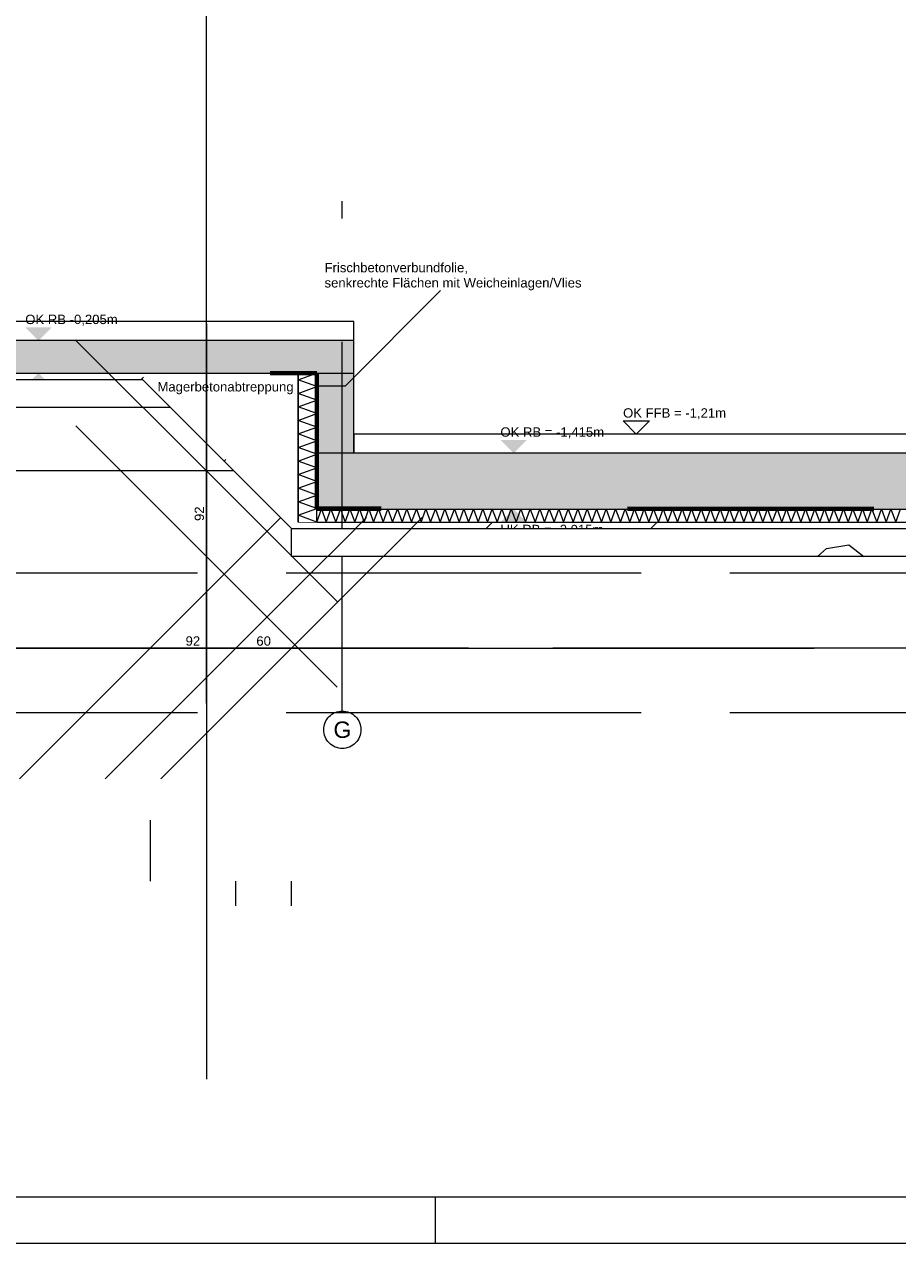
# Model space of a CAD drawing. Header units: metres. Extents: x -3716 to 31, y -1854 to 706.
# Tile 154 of 207: x -974 to -857, y -345 to -182. Entities that reach past the tile are written whole.
import ezdxf

# ---------------------------------------------------------------- set-up
doc = ezdxf.new("R2010")
doc.units = ezdxf.units.M
doc.header["$LTSCALE"] = 1.25
doc.header["$PDMODE"] = 1
doc.header["$PDSIZE"] = -2
for name, pattern in [('ISO-02 Strichlinie', [3.81, 3.048, -0.762]), ('Linienart-34', [4.233, 2.116, -2.117]), ('Linienart-53', [5.291531, 3.175, -1.058062, 0.352704, -0.705764])]:
    doc.linetypes.add(name, pattern=pattern)
doc.layers.get('0').update_dxf_attribs({"lineweight": 25})
for name, color, linetype, lineweight, true_color in [('00 -Bauelemente -Dämmung innen', 7, 'Continuous', 9, 0xff7fe6), ('30 -35 Decken- 0 Decken', 7, 'Continuous', 35, 0x00ee00), ('70 -72 Beschriftung- 1 Beschriftung allgemein', 7, 'Continuous', 9, 0xff6633), ('70 -76 Bemaßung- 2 Allgemein', 7, 'Continuous', 5, 0x6666cc)]:
    doc.layers.add(name, color=color, linetype=linetype, lineweight=lineweight, true_color=true_color)
for name, color, linetype, lineweight in [('70 -71 Achsen- 1 Gebäudeachsen', 7, 'Linienart-53', 18), ('70 -74 Zeichnungsblatt- 4 Plankopf Linie', 7, 'Continuous', 13), ('Keine', 7, 'Continuous', 9)]:
    doc.layers.add(name, color=color, linetype=linetype, lineweight=lineweight)
doc.styles.add('Arial', font='arial.ttf')
doc.dimstyles.new('SIA_DIN1356', dxfattribs={"dimtxt": 1.258608, "dimasz": 2.80603, "dimexe": 2.5, "dimexo": 3.75, "dimgap": 0.625, "dimtad": 1, "dimdec": 3, "dimtxsty": 'Arial', "dimblk": 'VW_SLASH-1', "dimblk1": 'VW_SLASH-1', "dimblk2": 'VW_SLASH-1', "dimcen": 0, "dimdle": 2.5, "dimadec": 3, "dimazin": 0, "dimtfac": 1, "dimtdec": 3, "dimtix": 1, "dimtmove": 0, "dimatfit": 0, "dimldrblk": 'VW_FILLEDARROW-1', "dimfxl": 1, "dimfrac": 2, "dimtolj": 1, "dimarcsym": 0})
pattern_1 = [(19.983, (0, 0), (3.0513, -2.96883), [0.19305, -3.66798]), (-13.8697, (0.1815, 0.066), (3.0513, -2.96883), [0.34402, -6.53646]), (-44.215, (0.5155, -0.0165), (-0.57727, -4.28831), [0.21286, -4.0444]), (-97.667, (0.668, -0.165), (-3.62857, -1.31948), [0.21635, -4.11064]), (-160.017, (0.639, -0.3794), (-6.67987, 1.64935), [0.19305, -3.66798]), (166.1303, (0.4577, -0.4453), (-9.73117, 4.61818), [0.34402, -6.53646]), (135.785, (0.1237, -0.363), (0.57727, 4.28831), [0.21286, -4.0444]), (82.333, (-0.029, -0.2145), (3.62857, 1.31948), [0.21635, -4.11064]), (-110.556, (-1.1957, 1.773), (4.232, -2.40967), [0.17615, -4.14553]), (-67.195, (-1.2576, 1.608), (4.23201, -2.40967), [0.28547, -6.7182]), (-29.657, (-1.147, 1.345), (5.74945, 1.63685), [0.1985, -4.67145]), (15.8914, (-0.9746, 1.2468), (1.51744, 4.04652), [0.24366, -5.73426]), (69.444, (-0.74, 1.3135), (-4.232, 2.40967), [0.17615, -4.14553]), (112.805, (-0.6783, 1.4784), (-1.51744, -4.04652), [0.28547, -6.7182]), (150.343, (-0.789, 1.7415), (-1.51744, -4.04652), [0.1985, -4.67145]), (-164.1086, (-0.9614, 1.8398), (-4.232, 2.40967), [0.24366, -5.73426]), (-136.779, (0.742, -1.897), (2.8039, -7.00974), [0.1879, -9.2051]), (-68.199, (0.605, -2.025), (9.6487, -0.5773), [0.151, -7.3987]), (-3.424, (0.6614, -2.166), (6.8448, 6.4325), [0.1933, -9.4726]), (43.221, (0.8544, -2.177), (-2.8039, 7.00974), [0.1879, -9.2051]), (111.801, (0.991, -2.0485), (-9.6487, 0.5773), [0.151, -7.3987]), (176.576, (0.935, -1.908), (-6.8448, -6.4325), [0.1933, -9.4726]), (142.046, (-1.1546, -1.1546), (-0.65974, -4.0409), [0.26147, -4.9679]), (80.727, (-1.3606, -0.994), (-4.78312, -0.82468), [0.20472, -3.8897]), (41.795, (-1.3278, -0.7917), (-4.78312, -0.82468), [0.36503, -6.93556]), (9.7824, (-1.0555, -0.5485), (-4.12338, 3.21623), [0.24268, -4.611]), (-37.954, (-0.8165, -0.5072), (0.65974, 4.0409), [0.26147, -4.9679]), (-99.2726, (-0.6102, -0.668), (5.44286, 4.8656), [0.40944, -3.68497]), (-170.2176, (-0.6763, -1.072), (4.12338, -3.21623), [0.48537, -4.36832])]

# ---------------------------------------------------------------- blocks, each defined once
blk = doc.blocks.new('Plankopf')
at = {"layer": '70 -74 Zeichnungsblatt- 4 Plankopf Linie', "color": 7, "linetype": 'ISO-02 Strichlinie', "lineweight": 5, "transparency": 33554687}
blk.add_line((0.3075, -0.4205), (0.3075, -0.4155), dxfattribs=at)
at = {"layer": '70 -74 Zeichnungsblatt- 4 Plankopf Linie', "transparency": 33554687, "flags": 128}
for points in [[(-1.0675, 0.4205), (1.0675, 0.4205), (1.0675, -0.4205), (-1.0675, -0.4205)], [(-1.0475, -0.4155), (-1.0475, 0.4155), (1.0625, 0.4155), (1.0625, -0.4155)]]:
    blk.add_lwpolyline(points, close=True, dxfattribs=at)
at = {"layer": '70 -74 Zeichnungsblatt- 4 Plankopf Linie', "color": 0, "flags": 1}
for tag in ['Approval', 'Approval', 'Approval', 'Approval', 'Approval', 'AR_Genehmigt_-_Datum', 'Auto_Generate_Page_Number', 'Auto_Total_Num_Sheets', 'Auftraggeber', 'Auftraggeber_Zusatz_-1-', 'Auftraggeber_Zusatz_-2-', 'Architekt', 'Architekt_Zusatz_-1-', 'Architekt_Zusatz_-2-', 'Approval', 'Current_Plot_Date', 'Scale', 'Sheet_Number', 'Sheet_Title', 'Teil', 'Gewerk', 'Total_Num_Sheets', 'Tragwerksplanung', 'Tragwerksplanung_Zusatz_-1-', 'Tragwerksplanung_Zusatz_-2-', 'Geschäftszeichen', 'Zone', 'Zone', 'Zone', 'Zone', 'Zone', 'Status', 'TGA', 'TGA_Zusatz_-1-', 'TGA_Zusatz_-2-', 'Zone', 'Number', 'Publish_Date', 'Number', 'Publish_Date', 'Number', 'Publish_Date', 'Number', 'Publish_Date', 'Number', 'Publish_Date', 'Planungsgrundlagen', 'Plot_Date_Format', 'BH_Genehmigt_-_Datum', 'Papiermaße', 'Ebene', 'Page_Number', 'Plannummer_Fachplaner', 'File_Name', 'File_Name_Include_Path', 'Projektname_Zusatz', 'Project_Address', 'Landschaftsarchitekt', 'Landschaftsarchitekten_Zusatz-1-', 'Landschaftsarchitekten_Zusatz_-2-', 'Höhe_üNHN', 'Leistungsphase', 'Number', 'Publish_Date', 'Recipients', 'Recipients', 'Recipients', 'Recipients', 'Recipients', 'Project_Date', 'Project_ID', 'Project_Name', 'Recipients', 'Date', 'Note', 'Date', 'Note', 'Date', 'Note', 'Date', 'Note', 'Date', 'Note', 'Format', 'Date', 'Date', 'Note']:
    blk.add_attdef(tag, (-1.0675, -0.4205), '', height=0.00018, dxfattribs=at)
blk = doc.blocks.new('Gruppe-834')
at = {"color": 255, "linetype": 'Continuous', "lineweight": 5}
blk.add_wipeout([(-50.196, 34.416), (-29.021, 34.416), (-29.021, 34.556), (-50.196, 34.556)], dxfattribs=at).dxf.layer = '00 -Bauelemente -Dämmung innen'
blk = doc.blocks.new('Gruppe-835')
at = {"layer": '00 -Bauelemente -Dämmung innen', "color": 7, "transparency": 33554687, "flags": 128}
blk.add_lwpolyline([(-50.196, 34.416), (-50.145, 34.556), (-50.094, 34.416), (-50.043, 34.556), (-49.992, 34.416), (-49.941, 34.556), (-49.89, 34.416), (-49.839, 34.556), (-49.788, 34.416), (-49.737, 34.556), (-49.686, 34.416), (-49.635, 34.556), (-49.585, 34.416), (-49.534, 34.556), (-49.483, 34.416), (-49.432, 34.556), (-49.381, 34.416), (-49.33, 34.556), (-49.279, 34.416), (-49.228, 34.556), (-49.177, 34.416), (-49.126, 34.556), (-49.075, 34.416), (-49.024, 34.556), (-48.973, 34.416), (-48.922, 34.556), (-48.871, 34.416), (-48.82, 34.556), (-48.769, 34.416), (-48.718, 34.556), (-48.667, 34.416), (-48.616, 34.556), (-48.565, 34.416), (-48.514, 34.556), (-48.464, 34.416), (-48.413, 34.556), (-48.362, 34.416), (-48.311, 34.556), (-48.26, 34.416), (-48.209, 34.556), (-48.158, 34.416), (-48.107, 34.556), (-48.056, 34.416), (-48.005, 34.556), (-47.954, 34.416), (-47.903, 34.556), (-47.852, 34.416), (-47.801, 34.556), (-47.75, 34.416), (-47.699, 34.556), (-47.648, 34.416), (-47.597, 34.556), (-47.546, 34.416), (-47.495, 34.556), (-47.444, 34.416), (-47.393, 34.556), (-47.342, 34.416), (-47.292, 34.556), (-47.241, 34.416), (-47.19, 34.556), (-47.139, 34.416), (-47.088, 34.556), (-47.037, 34.416), (-46.986, 34.556), (-46.935, 34.416), (-46.884, 34.556), (-46.833, 34.416), (-46.782, 34.556), (-46.731, 34.416), (-46.68, 34.556), (-46.629, 34.416), (-46.578, 34.556), (-46.527, 34.416), (-46.476, 34.556), (-46.425, 34.416), (-46.374, 34.556), (-46.323, 34.416), (-46.272, 34.556), (-46.221, 34.416), (-46.17, 34.556), (-46.12, 34.416), (-46.069, 34.556), (-46.018, 34.416), (-45.967, 34.556), (-45.916, 34.416), (-45.865, 34.556), (-45.814, 34.416), (-45.763, 34.556), (-45.712, 34.416), (-45.661, 34.556), (-45.61, 34.416), (-45.559, 34.556), (-45.508, 34.416), (-45.457, 34.556), (-45.406, 34.416), (-45.355, 34.556), (-45.304, 34.416), (-45.253, 34.556), (-45.202, 34.416), (-45.151, 34.556), (-45.1, 34.416), (-45.049, 34.556), (-44.999, 34.416), (-44.948, 34.556), (-44.897, 34.416), (-44.846, 34.556), (-44.795, 34.416), (-44.744, 34.556), (-44.693, 34.416), (-44.642, 34.556), (-44.591, 34.416), (-44.54, 34.556), (-44.489, 34.416), (-44.438, 34.556), (-44.387, 34.416), (-44.336, 34.556), (-44.285, 34.416), (-44.234, 34.556), (-44.183, 34.416), (-44.132, 34.556), (-44.081, 34.416), (-44.03, 34.556), (-43.979, 34.416), (-43.928, 34.556)], dxfattribs=at)
blk = doc.blocks.new('Gruppe-836')
at = {"layer": '00 -Bauelemente -Dämmung innen', "color": 7, "linetype": 'Continuous', "lineweight": 9, "transparency": 33554687}
blk.add_line((-29.021, 34.556), (-50.196, 34.556), dxfattribs=at)
blk = doc.blocks.new('Gruppe-837')
at = {"layer": '00 -Bauelemente -Dämmung innen', "color": 7, "linetype": 'Continuous', "lineweight": 9, "transparency": 33554687}
blk.add_line((-50.196, 34.416), (-29.021, 34.416), dxfattribs=at)
blk = doc.blocks.new('Gruppe-838')
at = {"layer": '00 -Bauelemente -Dämmung innen', "color": 7, "transparency": 33554687}
for name in ['Gruppe-836', 'Gruppe-837']:
    blk.add_blockref(name, (0, 0), dxfattribs=at)
blk = doc.blocks.new('Gruppe-839')
at = {"layer": '00 -Bauelemente -Dämmung innen', "color": 7}
blk.add_blockref('Gruppe-834', (0, 0), dxfattribs=at)
at = {"layer": '00 -Bauelemente -Dämmung innen', "color": 7, "transparency": 33554687}
for name in ['Gruppe-835', 'Gruppe-838']:
    blk.add_blockref(name, (0, 0), dxfattribs=at)
blk = doc.blocks.new('Gruppe-840')
at = {"layer": '00 -Bauelemente -Dämmung innen', "color": 7, "transparency": 33554687}
blk.add_blockref('Gruppe-839', (0, 0), dxfattribs=at)
at = {"layer": '00 -Bauelemente -Dämmung innen', "color": 0, "flags": 1}
for tag in ['IFC_UUID', 'instanceID', 'prm0_name', 'prm0_type', 'prm0_value', 'prm1_name', 'prm1_type', 'prm1_value', 'prm2_name', 'prm2_type', 'prm2_value', 'prm3_name', 'prm3_type', 'prm3_value', 'prm4_name', 'prm4_type', 'prm4_value', 'prm5_name', 'prm5_type', 'prm5_value', 'prm6_name', 'prm6_type', 'prm6_value']:
    blk.add_attdef(tag, (-50.196, 34.416), '', height=0.00018, dxfattribs=at)
blk = doc.blocks.new('Gruppe-841')
at = {"color": 255, "linetype": 'Continuous', "lineweight": 5}
blk.add_wipeout([(-50.196, 34.416), (-50.196, 36.016), (-50.396, 36.016), (-50.396, 34.416)], dxfattribs=at).dxf.layer = '00 -Bauelemente -Dämmung innen'
blk = doc.blocks.new('Gruppe-842')
at = {"layer": '00 -Bauelemente -Dämmung innen', "color": 7, "transparency": 33554687, "flags": 128}
blk.add_lwpolyline([(-50.196, 34.416), (-50.396, 34.489), (-50.196, 34.562), (-50.396, 34.635), (-50.196, 34.707), (-50.396, 34.78), (-50.196, 34.853), (-50.396, 34.926), (-50.196, 34.999), (-50.396, 35.071), (-50.196, 35.144), (-50.396, 35.217), (-50.196, 35.29), (-50.396, 35.363), (-50.196, 35.435), (-50.396, 35.508), (-50.196, 35.581), (-50.396, 35.654), (-50.196, 35.726), (-50.396, 35.799), (-50.196, 35.872), (-50.396, 35.945), (-50.2, 36.016)], dxfattribs=at)
blk = doc.blocks.new('Gruppe-843')
at = {"layer": '00 -Bauelemente -Dämmung innen', "color": 7, "linetype": 'Continuous', "lineweight": 9, "transparency": 33554687}
blk.add_line((-50.396, 36.016), (-50.396, 34.416), dxfattribs=at)
blk = doc.blocks.new('Gruppe-844')
at = {"layer": '00 -Bauelemente -Dämmung innen', "color": 7, "linetype": 'Continuous', "lineweight": 9, "transparency": 33554687}
blk.add_line((-50.196, 34.416), (-50.196, 36.016), dxfattribs=at)
blk = doc.blocks.new('Gruppe-845')
at = {"layer": '00 -Bauelemente -Dämmung innen', "color": 7, "transparency": 33554687}
for name in ['Gruppe-843', 'Gruppe-844']:
    blk.add_blockref(name, (0, 0), dxfattribs=at)
blk = doc.blocks.new('Gruppe-846')
at = {"layer": '00 -Bauelemente -Dämmung innen', "color": 7}
blk.add_blockref('Gruppe-841', (0, 0), dxfattribs=at)
at = {"layer": '00 -Bauelemente -Dämmung innen', "color": 7, "transparency": 33554687}
for name in ['Gruppe-842', 'Gruppe-845']:
    blk.add_blockref(name, (0, 0), dxfattribs=at)
blk = doc.blocks.new('Gruppe-847')
at = {"layer": '00 -Bauelemente -Dämmung innen', "color": 7, "transparency": 33554687}
blk.add_blockref('Gruppe-846', (0, 0), dxfattribs=at)
at = {"layer": '00 -Bauelemente -Dämmung innen', "color": 0, "flags": 1}
for tag in ['IFC_UUID', 'instanceID', 'prm0_name', 'prm0_type', 'prm0_value', 'prm1_name', 'prm1_type', 'prm1_value', 'prm2_name', 'prm2_type', 'prm2_value', 'prm3_name', 'prm3_type', 'prm3_value', 'prm4_name', 'prm4_type', 'prm4_value', 'prm5_name', 'prm5_type', 'prm5_value', 'prm6_name', 'prm6_type', 'prm6_value']:
    blk.add_attdef(tag, (-50.396, 34.416), '', height=0.00018, dxfattribs=at)
blk = doc.blocks.new('Gruppe-1101')
at = {"color": 255, "transparency": 33554687}
blk.add_wipeout([(-49.921, 31.985), (-49.941, 31.986), (-49.96, 31.989), (-49.979, 31.994), (-49.998, 32), (-50.015, 32.009), (-50.032, 32.019), (-50.048, 32.031), (-50.062, 32.044), (-50.076, 32.058), (-50.087, 32.074), (-50.097, 32.091), (-50.106, 32.109), (-50.112, 32.127), (-50.117, 32.146), (-50.12, 32.166), (-50.121, 32.185), (-50.12, 32.205), (-50.117, 32.224), (-50.112, 32.243), (-50.106, 32.262), (-50.097, 32.28), (-50.087, 32.296), (-50.076, 32.312), (-50.062, 32.327), (-50.048, 32.34), (-50.032, 32.352), (-50.015, 32.362), (-49.998, 32.37), (-49.979, 32.377), (-49.96, 32.381), (-49.941, 32.384), (-49.921, 32.385), (-49.901, 32.384), (-49.882, 32.381), (-49.863, 32.377), (-49.844, 32.37), (-49.827, 32.362), (-49.81, 32.352), (-49.794, 32.34), (-49.78, 32.327), (-49.766, 32.312), (-49.755, 32.296), (-49.745, 32.28), (-49.736, 32.262), (-49.73, 32.243), (-49.725, 32.224), (-49.722, 32.205), (-49.721, 32.185), (-49.722, 32.166), (-49.725, 32.146), (-49.73, 32.127), (-49.736, 32.109), (-49.745, 32.091), (-49.755, 32.074), (-49.766, 32.058), (-49.78, 32.044), (-49.794, 32.031), (-49.81, 32.019), (-49.827, 32.009), (-49.844, 32), (-49.863, 31.994), (-49.882, 31.989), (-49.901, 31.986)], dxfattribs=at).dxf.layer = 'Keine'
at = {"layer": '70 -71 Achsen- 1 Gebäudeachsen', "transparency": 33554687}
blk.add_line((-49.921, 32.385), (-49.921, 37.864), dxfattribs=at)
at = {"layer": 'Keine', "transparency": 33554687, "flags": 128}
blk.add_lwpolyline([(-49.921, 31.985), (-49.941, 31.986), (-49.96, 31.989), (-49.979, 31.994), (-49.998, 32), (-50.015, 32.009), (-50.032, 32.019), (-50.048, 32.031), (-50.062, 32.044), (-50.076, 32.058), (-50.087, 32.074), (-50.097, 32.091), (-50.106, 32.109), (-50.112, 32.127), (-50.117, 32.146), (-50.12, 32.166), (-50.121, 32.185), (-50.12, 32.205), (-50.117, 32.224), (-50.112, 32.243), (-50.106, 32.262), (-50.097, 32.28), (-50.087, 32.296), (-50.076, 32.312), (-50.062, 32.327), (-50.048, 32.34), (-50.032, 32.352), (-50.015, 32.362), (-49.998, 32.37), (-49.979, 32.377), (-49.96, 32.381), (-49.941, 32.384), (-49.921, 32.385), (-49.901, 32.384), (-49.882, 32.381), (-49.863, 32.377), (-49.844, 32.37), (-49.827, 32.362), (-49.81, 32.352), (-49.794, 32.34), (-49.78, 32.327), (-49.766, 32.312), (-49.755, 32.296), (-49.745, 32.28), (-49.736, 32.262), (-49.73, 32.243), (-49.725, 32.224), (-49.722, 32.205), (-49.721, 32.185), (-49.722, 32.166), (-49.725, 32.146), (-49.73, 32.127), (-49.736, 32.109), (-49.745, 32.091), (-49.755, 32.074), (-49.766, 32.058), (-49.78, 32.044), (-49.794, 32.031), (-49.81, 32.019), (-49.827, 32.009), (-49.844, 32), (-49.863, 31.994), (-49.882, 31.989), (-49.901, 31.986)], close=True, dxfattribs=at)
at = {"layer": 'Keine', "transparency": 33554687, "insert": (-49.921, 32.185), "char_height": 0.176, "attachment_point": 5, "line_spacing_factor": 0.970891, "style": 'Arial'}
blk.add_mtext('G', dxfattribs=at)
blk = doc.blocks.new('Gruppe-1105')
at = {"color": 255, "linetype": 'Continuous', "lineweight": 9}
for points in [[(-49.79599996, 36.57119107), (-99.54599996, 36.57119107), (-99.54599996, 36.36619107), (-49.79599996, 36.36619107)], [(-27.01499491, 35.70619107), (-26.02099996, 35.70619107), (-26.02099996, 35.77619107), (-26.51099996, 35.77619107), (-26.51099996, 35.87619107), (-28.82099996, 35.87619107), (-28.82099996, 34.41619107), (-50.39599996, 34.41619107), (-50.39599996, 36.01619107), (-55.97099996, 36.01619107), (-55.97099996, 35.94619107), (-52.06599996, 35.94619107), (-50.46599996, 34.34619107), (-28.75099996, 34.34619107), (-27.39099996, 35.70619107)]]:
    blk.add_wipeout(points, dxfattribs=at).dxf.layer = '30 -35 Decken- 0 Decken'
at = {"layer": '30 -35 Decken- 0 Decken', "linetype": 'Continuous', "lineweight": 9}
h = blk.add_hatch(dxfattribs=at)
h.set_pattern_fill('5_Beton unbewehrt', style=0, pattern_type=2)
h.set_pattern_definition([(-135, (0, 0), (0.883883, -0.883883), [2.12132, -1.414214])])
h.paths.add_polyline_path([(-27.01499491, 35.70619107), (-26.02099996, 35.70619107), (-26.02099996, 35.77619107), (-26.51099996, 35.77619107), (-26.51099996, 35.87619107), (-28.82099996, 35.87619107), (-28.82099996, 34.41619107), (-50.39599996, 34.41619107), (-50.39599996, 36.01619107), (-55.97099996, 36.01619107), (-55.97099996, 35.94619107), (-52.06599996, 35.94619107), (-50.46599996, 34.34619107), (-28.75099996, 34.34619107), (-27.39099996, 35.70619107)])
at = {"layer": '30 -35 Decken- 0 Decken', "color": 7, "linetype": 'Continuous', "lineweight": 9, "flags": 128}
for points in [[(-49.79599996, 36.57119107), (-99.54599996, 36.57119107), (-99.54599996, 36.36619107), (-49.79599996, 36.36619107)], [(-27.01499491, 35.70619107), (-26.02099996, 35.70619107), (-26.02099996, 35.77619107), (-26.51099996, 35.77619107), (-26.51099996, 35.87619107), (-28.82099996, 35.87619107), (-28.82099996, 34.41619107), (-50.39599996, 34.41619107), (-50.39599996, 36.01619107), (-55.97099996, 36.01619107), (-55.97099996, 35.94619107), (-52.06599996, 35.94619107), (-50.46599996, 34.34619107), (-28.75099996, 34.34619107), (-27.39099996, 35.70619107)]]:
    blk.add_lwpolyline(points, close=True, dxfattribs=at)
at = {"layer": '30 -35 Decken- 0 Decken', "color": 7, "linetype": 'Continuous', "lineweight": 9}
for points in [[(-53.18349996, 36.36619107), (-53.3257643, 36.50845541), (-53.04123563, 36.50845541)], [(-53.18349996, 36.01619107), (-53.3257643, 35.87392674), (-53.04123563, 35.87392674)]]:
    blk.add_solid(points, dxfattribs=at)
at = {"layer": '30 -35 Decken- 0 Decken', "color": 7, "char_height": 0.1006886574, "attachment_point": 1, "line_spacing_factor": 0.970891, "style": 'Arial'}
for s, insert in [('OK RB -0,205m', (-53.3257643, 36.64371629)), ('UK RB -0,555m', (-53.3257643, 35.84690984))]:
    blk.add_mtext(s, dxfattribs=dict(at, insert=insert))
at = {"layer": '00 -Bauelemente -Dämmung innen', "color": 7}
blk.add_blockref('Gruppe-840', (0, 0), dxfattribs=at)
at = {"color": 255, "linetype": 'Continuous', "lineweight": 9}
blk.add_wipeout([(-29.42099996, 35.36119107), (-49.79599996, 35.36119107), (-49.79599996, 35.15619107), (-29.42099996, 35.15619107)], dxfattribs=at).dxf.layer = '30 -35 Decken- 0 Decken'
at = {"layer": '30 -35 Decken- 0 Decken', "color": 7, "linetype": 'Continuous', "lineweight": 9, "flags": 128}
blk.add_lwpolyline([(-29.42099996, 35.36119107), (-49.79599996, 35.36119107), (-49.79599996, 35.15619107), (-29.42099996, 35.15619107)], close=True, dxfattribs=at)
at = {"layer": '30 -35 Decken- 0 Decken', "color": 7, "linetype": 'Continuous', "lineweight": 9}
for points in [[(-48.08127178, 35.15619107), (-48.22353611, 35.29845541), (-47.93900744, 35.29845541)], [(-48.08127178, 34.55619107), (-48.22353611, 34.41392674), (-47.93900744, 34.41392674)]]:
    blk.add_solid(points, dxfattribs=at)
at = {"layer": '00 -Bauelemente -Dämmung innen', "color": 7}
blk.add_blockref('Gruppe-847', (0, 0), dxfattribs=at)
at = {"layer": '30 -35 Decken- 0 Decken', "color": 7, "char_height": 0.1006886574, "attachment_point": 1, "line_spacing_factor": 0.970891, "style": 'Arial'}
for s, insert in [('OK RB = -1,415m', (-48.22353611, 35.43371629)), ('UK RB = -2,015m', (-48.22353611, 34.38690984))]:
    blk.add_mtext(s, dxfattribs=dict(at, insert=insert))
at = {"color": 255, "linetype": 'Continuous', "lineweight": 9}
blk.add_wipeout([(-46.76409369, 35.36119107), (-46.90635802, 35.50345541), (-46.62182935, 35.50345541)], dxfattribs=at).dxf.layer = '30 -35 Decken- 0 Decken'
at = {"layer": '30 -35 Decken- 0 Decken', "color": 7, "linetype": 'Continuous', "lineweight": 9, "flags": 128}
blk.add_lwpolyline([(-46.76409369, 35.36119107), (-46.90635802, 35.50345541), (-46.62182935, 35.50345541)], close=True, dxfattribs=at)
at = {"layer": '30 -35 Decken- 0 Decken', "color": 7, "insert": (-46.90635802, 35.63871629), "char_height": 0.1006886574, "attachment_point": 1, "line_spacing_factor": 0.970891, "style": 'Arial'}
blk.add_mtext('OK FFB = -1,21m', dxfattribs=at)
at = {"color": 255, "linetype": 'Continuous', "lineweight": 9}
blk.add_wipeout([(-167.72099996, 35.36619107), (-167.72099996, 36.01619107), (-165.69599318, 36.01619107), (-165.69599318, 35.91619107), (-164.29599996, 35.91619107), (-164.29599996, 35.07119107), (-164.62599996, 35.07119107), (-164.62599996, 34.07119107), (-161.56599996, 34.07119107), (-161.56599996, 35.07119107), (-161.89599996, 35.07119107), (-161.89599996, 36.11619107), (-160.82099996, 36.11619107), (-160.82099996, 35.36619107), (-159.62099996, 35.36619107), (-159.62099996, 36.11619107), (-153.72099996, 36.11619107), (-153.72099996, 35.36619107), (-151.52099996, 35.36619107), (-151.52099996, 36.11619107), (-146.12099996, 36.11619107), (-146.12099996, 35.36619107), (-143.92099996, 35.36619107), (-143.92099996, 36.11619107), (-138.52099996, 36.11619107), (-138.52099996, 35.36619107), (-136.32099996, 35.36619107), (-136.32099996, 36.11619107), (-130.92099996, 36.11619107), (-130.92099996, 35.36619107), (-128.72099996, 35.36619107), (-128.72099996, 36.11619107), (-123.32099996, 36.11619107), (-123.32099996, 35.36619107), (-121.12099996, 35.36619107), (-121.12099996, 36.11619107), (-115.72099996, 36.11619107), (-115.72099996, 35.36619107), (-113.52099996, 35.36619107), (-113.52099996, 36.11619107), (-108.12099996, 36.11619107), (-108.12099996, 35.36619107), (-105.92099996, 35.36619107), (-105.92099996, 36.11619107), (-101.74599996, 36.11619107), (-101.74599996, 35.07119107), (-102.09599996, 35.07119107), (-102.09599996, 34.07119107), (-98.82099996, 34.07119107), (-98.82099996, 36.11619107), (-94.92099996, 36.11619107), (-94.92099996, 35.36619107), (-93.72099996, 35.36619107), (-93.72099996, 36.11619107), (-92.67099996, 36.11619107), (-92.67099996, 35.36619107), (-89.67099996, 35.36619107), (-89.67099996, 36.11619107), (-84.42099996, 36.11619107), (-84.42099996, 35.36619107), (-80.75599996, 35.36619107), (-80.75599996, 36.11619107), (-76.34599996, 36.11619107), (-76.34599996, 36.01619107), (-75.42099996, 36.01619107), (-75.42099996, 35.36619107), (-73.92099996, 35.36619107), (-73.92099996, 36.01619107), (-68.62099996, 36.01619107), (-68.62099996, 35.36619107), (-64.22099996, 35.36619107), (-64.22099996, 36.01619107), (-60.37099996, 36.01619107), (-60.37099996, 35.36619107), (-55.97099996, 35.36619107), (-55.97099996, 36.01619107), (-50.19599996, 36.01619107), (-50.19599996, 34.55619107), (-29.02099996, 34.55619107), (-29.02099996, 36.01619107), (-26.37099996, 36.01619107), (-26.37099996, 35.91619107), (-25.92099996, 35.91619107), (-25.92099996, 35.36619107), (-24.42099996, 35.36619107), (-24.42099996, 36.11619107), (-24.97099996, 36.11619107), (-24.97099996, 36.36619107), (-29.42099996, 36.36619107), (-29.42099996, 35.15619107), (-49.79599996, 35.15619107), (-49.79599996, 36.36619107), (-99.54599996, 36.36619107), (-99.54599996, 35.07119107), (-101.34599996, 35.07119107), (-101.34599996, 36.36619107), (-162.29599996, 36.36619107), (-162.29599996, 35.07119107), (-163.89599996, 35.07119107), (-163.89599996, 36.36619107), (-168.02099996, 36.36619107), (-168.02099996, 35.36619107)], dxfattribs=at).dxf.layer = '30 -35 Decken- 0 Decken'
at = {"layer": '30 -35 Decken- 0 Decken', "linetype": 'Continuous', "lineweight": 9}
h = blk.add_hatch(dxfattribs=at)
h.set_pattern_fill('Stahlbeton1  SRF', style=0, pattern_type=2)
h.set_pattern_definition([(45, (0, 0), (0.07071068, -0.07071068), []), (45, (0.03536, -0.03536), (0.07071068, -0.07071068), [0.075, -0.05])])
h.paths.add_polyline_path([(-167.72099996, 35.36619107), (-167.72099996, 36.01619107), (-165.69599318, 36.01619107), (-165.69599318, 35.91619107), (-164.29599996, 35.91619107), (-164.29599996, 35.07119107), (-164.62599996, 35.07119107), (-164.62599996, 34.07119107), (-161.56599996, 34.07119107), (-161.56599996, 35.07119107), (-161.89599996, 35.07119107), (-161.89599996, 36.11619107), (-160.82099996, 36.11619107), (-160.82099996, 35.36619107), (-159.62099996, 35.36619107), (-159.62099996, 36.11619107), (-153.72099996, 36.11619107), (-153.72099996, 35.36619107), (-151.52099996, 35.36619107), (-151.52099996, 36.11619107), (-146.12099996, 36.11619107), (-146.12099996, 35.36619107), (-143.92099996, 35.36619107), (-143.92099996, 36.11619107), (-138.52099996, 36.11619107), (-138.52099996, 35.36619107), (-136.32099996, 35.36619107), (-136.32099996, 36.11619107), (-130.92099996, 36.11619107), (-130.92099996, 35.36619107), (-128.72099996, 35.36619107), (-128.72099996, 36.11619107), (-123.32099996, 36.11619107), (-123.32099996, 35.36619107), (-121.12099996, 35.36619107), (-121.12099996, 36.11619107), (-115.72099996, 36.11619107), (-115.72099996, 35.36619107), (-113.52099996, 35.36619107), (-113.52099996, 36.11619107), (-108.12099996, 36.11619107), (-108.12099996, 35.36619107), (-105.92099996, 35.36619107), (-105.92099996, 36.11619107), (-101.74599996, 36.11619107), (-101.74599996, 35.07119107), (-102.09599996, 35.07119107), (-102.09599996, 34.07119107), (-98.82099996, 34.07119107), (-98.82099996, 36.11619107), (-94.92099996, 36.11619107), (-94.92099996, 35.36619107), (-93.72099996, 35.36619107), (-93.72099996, 36.11619107), (-92.67099996, 36.11619107), (-92.67099996, 35.36619107), (-89.67099996, 35.36619107), (-89.67099996, 36.11619107), (-84.42099996, 36.11619107), (-84.42099996, 35.36619107), (-80.75599996, 35.36619107), (-80.75599996, 36.11619107), (-76.34599996, 36.11619107), (-76.34599996, 36.01619107), (-75.42099996, 36.01619107), (-75.42099996, 35.36619107), (-73.92099996, 35.36619107), (-73.92099996, 36.01619107), (-68.62099996, 36.01619107), (-68.62099996, 35.36619107), (-64.22099996, 35.36619107), (-64.22099996, 36.01619107), (-60.37099996, 36.01619107), (-60.37099996, 35.36619107), (-55.97099996, 35.36619107), (-55.97099996, 36.01619107), (-50.19599996, 36.01619107), (-50.19599996, 34.55619107), (-29.02099996, 34.55619107), (-29.02099996, 36.01619107), (-26.37099996, 36.01619107), (-26.37099996, 35.91619107), (-25.92099996, 35.91619107), (-25.92099996, 35.36619107), (-24.42099996, 35.36619107), (-24.42099996, 36.11619107), (-24.97099996, 36.11619107), (-24.97099996, 36.36619107), (-29.42099996, 36.36619107), (-29.42099996, 35.15619107), (-49.79599996, 35.15619107), (-49.79599996, 36.36619107), (-99.54599996, 36.36619107), (-99.54599996, 35.07119107), (-101.34599996, 35.07119107), (-101.34599996, 36.36619107), (-162.29599996, 36.36619107), (-162.29599996, 35.07119107), (-163.89599996, 35.07119107), (-163.89599996, 36.36619107), (-168.02099996, 36.36619107), (-168.02099996, 35.36619107)])
at = {"layer": '30 -35 Decken- 0 Decken', "color": 7, "linetype": 'Continuous', "lineweight": 9}
for p, q in [((-50.19599996, 36.01619107), (-49.79599996, 36.01619107)), ((-49.79599996, 35.15619107), (-50.19599996, 35.15619107))]:
    blk.add_line(p, q, dxfattribs=at)
at = {"layer": '30 -35 Decken- 0 Decken', "color": 7, "linetype": 'Continuous', "lineweight": 9, "flags": 128}
blk.add_lwpolyline([(-55.97099996, 36.01619107), (-50.19599996, 36.01619107), (-50.19599996, 34.55619107), (-29.02099996, 34.55619107), (-29.02099996, 36.01619107), (-26.37099996, 36.01619107), (-26.37099996, 35.91619107), (-25.92099996, 35.91619107), (-25.92099996, 35.36619107), (-24.42099996, 35.36619107), (-24.42099996, 36.11619107), (-24.97099996, 36.11619107), (-24.97099996, 36.36619107), (-29.42099996, 36.36619107), (-29.42099996, 35.15619107), (-49.79599996, 35.15619107), (-49.79599996, 36.36619107), (-99.54599996, 36.36619107)], dxfattribs=at)
at = {"layer": 'Keine'}
for p, q in [((-49.88870347, 35.88090467), (-48.86754443, 36.90206371)), ((-50.19599996, 35.88090467), (-49.88870347, 35.88090467))]:
    blk.add_line(p, q, dxfattribs=at)
at = {"layer": 'Keine', "linetype": 'Linienart-34', "lineweight": 70, "flags": 128}
blk.add_lwpolyline([(-50.69599996, 36.01619107), (-50.19599996, 36.01619107), (-50.19599996, 34.56177917), (-29.02099996, 34.55619107), (-29.02099996, 36.01619107), (-28.52099996, 36.01619107)], dxfattribs=at)
at = {"layer": '30 -35 Decken- 0 Decken', "color": 7, "insert": (-51.90635239, 35.9199831), "char_height": 0.1006886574, "attachment_point": 1, "line_spacing_factor": 0.970891, "style": 'Arial'}
blk.add_mtext('Magerbetonabtreppung', dxfattribs=at)
at = {"layer": '70 -71 Achsen- 1 Gebäudeachsen', "color": 7, "transparency": 33554687}
blk.add_blockref('Gruppe-1101', (0, 0), dxfattribs=at)
at = {"layer": '30 -35 Decken- 0 Decken', "color": 7, "insert": (-50.11198451, 37.19960237), "char_height": 0.1006886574, "attachment_point": 1, "line_spacing_factor": 0.970891, "style": 'Arial'}
blk.add_mtext('Frischbetonverbundfolie,\\Psenkrechte Flächen mit Weicheinlagen/Vlies', dxfattribs=at)
blk = doc.blocks.new('_FU_2D LP9 (3D)')
at = {"layer": '30 -35 Decken- 0 Decken', "color": 7}
blk.add_blockref('Gruppe-1105', (0, 0), dxfattribs=at)
at = {"layer": '70 -72 Beschriftung- 1 Beschriftung allgemein', "linetype": 'ISO-02 Strichlinie'}
for p, q in [((-183.8724, 33.8712), (1.1339, 33.8712)), ((-183.8724, 32.3712), (1.1339, 32.3712))]:
    blk.add_line(p, q, dxfattribs=at)
blk = doc.blocks.new('Gruppe-1114')
at = {"color": 255, "linetype": 'Continuous', "lineweight": 9}
for points in [[(-55.971, 35.946), (-52.066, 35.946), (-51.766, 35.646), (-55.971, 35.646)], [(-50.466, 34.346), (-28.751, 34.346), (-28.751, 34.046), (-50.466, 34.046)]]:
    blk.add_wipeout(points, dxfattribs=at).dxf.layer = '30 -35 Decken- 0 Decken'
at = {"layer": '30 -35 Decken- 0 Decken', "linetype": 'Continuous', "lineweight": 9}
h = blk.add_hatch(dxfattribs=at)
h.set_pattern_fill('Mörtel_Putz sehr fein SRF', style=0, pattern_type=2)
h.set_pattern_definition(pattern_1)
h.paths.add_polyline_path([(-55.971, 35.946), (-52.066, 35.946), (-51.766, 35.646), (-55.971, 35.646)])
h = blk.add_hatch(dxfattribs=at)
h.set_pattern_fill('Mörtel_Putz sehr fein SRF', style=0, pattern_type=2)
h.set_pattern_definition(pattern_1)
h.paths.add_polyline_path([(-50.466, 34.346), (-28.751, 34.346), (-28.751, 34.046), (-50.466, 34.046)])
at = {"layer": '30 -35 Decken- 0 Decken', "color": 7, "linetype": 'Continuous', "lineweight": 9, "flags": 128}
for points in [[(-55.971, 35.946), (-52.066, 35.946), (-51.766, 35.646), (-55.971, 35.646)], [(-50.466, 34.346), (-28.751, 34.346), (-28.751, 34.046), (-50.466, 34.046)]]:
    blk.add_lwpolyline(points, close=True, dxfattribs=at)
blk = doc.blocks.new('VW_SLASH-1')
at = {"color": 0, "linetype": 'ByBlock', "lineweight": -2, "transparency": 16777216}
blk.add_line((0.8909, 0), (-1, 0), dxfattribs=at)
at = {"color": 0, "lineweight": 20, "transparency": 16777216, "flags": 128}
blk.add_lwpolyline([(0.5001, 0.5001), (-0.5001, -0.5001)], dxfattribs=at)
blk = doc.blocks.new('*D1517')
at = {"layer": '70 -76 Bemaßung- 2 Allgemein', "color": 0, "lineweight": -2}
for p, q in [((-54.792, 33.061), (-95.715, 33.061)), ((-51.986, 31.216), (-51.986, 30.561)), ((-98.521, 29.781), (-98.521, 30.561))]:
    blk.add_line(p, q, dxfattribs=at)
at = {"layer": 'Defpoints', "color": 0}
for p in [(-51.986, 34.966), (-98.521, 33.531), (-98.521, 33.061)]:
    blk.add_point(p, dxfattribs=at)
at = {"layer": '70 -76 Bemaßung- 2 Allgemein', "color": 0, "lineweight": -2, "xscale": 2.8060302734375, "yscale": 2.8060302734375, "zscale": 2.8060302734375, "rotation": 180}
blk.add_blockref('VW_SLASH-1', (-98.521, 33.061), dxfattribs=at)
at = {"layer": '70 -76 Bemaßung- 2 Allgemein', "color": 0, "lineweight": -2, "xscale": 2.8060302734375, "yscale": 2.8060302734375, "zscale": 2.8060302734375}
blk.add_blockref('VW_SLASH-1', (-51.986, 33.061), dxfattribs=at)
at = {"layer": '70 -76 Bemaßung- 2 Allgemein', "color": 0, "insert": (-75.253, 33.163), "char_height": 0.10069, "attachment_point": 5, "style": 'Arial'}
blk.add_mtext('\\A1;46,53\\S5^ ;', dxfattribs=at)
blk = doc.blocks.new('VW_FILLEDARROW-1')
at = {"linetype": 'Continuous', "lineweight": 0, "transparency": 16777216}
blk.add_hatch(color=0, dxfattribs=at).paths.add_polyline_path([(-1.4144, 0.379), (0, 0), (-1.4144, -0.379)])
at = {"color": 0, "lineweight": 5, "transparency": 16777216, "flags": 128}
blk.add_lwpolyline([(-1.4144, 0.379), (0, 0), (-1.4144, -0.379)], close=True, dxfattribs=at)
blk = doc.blocks.new('*D1518')
at = {"layer": '70 -76 Bemaßung- 2 Allgemein', "color": 0, "lineweight": -2}
for p, q in [((-54.792, 33.061), (-57.598, 33.061)), ((-51.066, 33.061), (-51.986, 33.061)), ((-48.26, 33.061), (-45.454, 33.061)), ((-51.986, 31.216), (-51.986, 30.561)), ((-51.066, 30.296), (-51.066, 30.561))]:
    blk.add_line(p, q, dxfattribs=at)
at = {"layer": 'Defpoints', "color": 0}
for p in [(-51.986, 34.966), (-51.066, 34.046), (-51.986, 33.061)]:
    blk.add_point(p, dxfattribs=at)
at = {"layer": '70 -76 Bemaßung- 2 Allgemein', "color": 0, "lineweight": -2, "xscale": 2.8060302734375, "yscale": 2.8060302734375, "zscale": 2.8060302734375}
blk.add_blockref('VW_SLASH-1', (-51.986, 33.061), dxfattribs=at)
at = {"layer": '70 -76 Bemaßung- 2 Allgemein', "color": 0, "lineweight": -2, "xscale": 2.8060302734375, "yscale": 2.8060302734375, "zscale": 2.8060302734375, "rotation": 180}
blk.add_blockref('VW_SLASH-1', (-51.066, 33.061), dxfattribs=at)
at = {"layer": '70 -76 Bemaßung- 2 Allgemein', "color": 0, "insert": (-51.526, 33.138), "char_height": 0.1007, "attachment_point": 5, "style": 'Arial'}
blk.add_mtext('\\A1;92', dxfattribs=at)
blk = doc.blocks.new('*D1519')
at = {"layer": '70 -76 Bemaßung- 2 Allgemein', "color": 0, "lineweight": -2}
for p, q in [((-53.872, 33.061), (-56.678, 33.061)), ((-50.466, 33.061), (-51.066, 33.061)), ((-47.66, 33.061), (-44.854, 33.061)), ((-51.066, 30.296), (-51.066, 30.561)), ((-50.466, 30.296), (-50.466, 30.561))]:
    blk.add_line(p, q, dxfattribs=at)
at = {"layer": 'Defpoints', "color": 0}
for p in [(-51.066, 34.046), (-50.466, 34.046), (-51.066, 33.061)]:
    blk.add_point(p, dxfattribs=at)
at = {"layer": '70 -76 Bemaßung- 2 Allgemein', "color": 0, "lineweight": -2, "xscale": 2.8060302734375, "yscale": 2.8060302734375, "zscale": 2.8060302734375}
blk.add_blockref('VW_SLASH-1', (-51.066, 33.061), dxfattribs=at)
at = {"layer": '70 -76 Bemaßung- 2 Allgemein', "color": 0, "lineweight": -2, "xscale": 2.8060302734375, "yscale": 2.8060302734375, "zscale": 2.8060302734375, "rotation": 180}
blk.add_blockref('VW_SLASH-1', (-50.466, 33.061), dxfattribs=at)
at = {"layer": '70 -76 Bemaßung- 2 Allgemein', "color": 0, "insert": (-50.766, 33.138), "char_height": 0.1007, "attachment_point": 5, "style": 'Arial'}
blk.add_mtext('\\A1;60', dxfattribs=at)
blk = doc.blocks.new('*D1520')
at = {"layer": '70 -76 Bemaßung- 2 Allgemein', "color": 0, "lineweight": -2}
for p, q in [((-31.557, 33.061), (-47.66, 33.061)), ((-50.466, 30.296), (-50.466, 30.561)), ((-28.751, 30.296), (-28.751, 30.561))]:
    blk.add_line(p, q, dxfattribs=at)
at = {"layer": 'Defpoints', "color": 0}
for p in [(-50.466, 34.046), (-28.751, 34.046), (-50.466, 33.061)]:
    blk.add_point(p, dxfattribs=at)
at = {"layer": '70 -76 Bemaßung- 2 Allgemein', "color": 0, "lineweight": -2, "xscale": 2.8060302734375, "yscale": 2.8060302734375, "zscale": 2.8060302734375, "rotation": 180}
blk.add_blockref('VW_SLASH-1', (-50.466, 33.061), dxfattribs=at)
at = {"layer": '70 -76 Bemaßung- 2 Allgemein', "color": 0, "lineweight": -2, "xscale": 2.8060302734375, "yscale": 2.8060302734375, "zscale": 2.8060302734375}
blk.add_blockref('VW_SLASH-1', (-28.751, 33.061), dxfattribs=at)
at = {"layer": '70 -76 Bemaßung- 2 Allgemein', "color": 0, "insert": (-39.608, 33.163), "char_height": 0.10069, "attachment_point": 5, "style": 'Arial'}
blk.add_mtext('\\A1;21,71\\S5^ ;', dxfattribs=at)
blk = doc.blocks.new('*D1532')
at = {"layer": '70 -76 Bemaßung- 2 Allgemein', "color": 0, "lineweight": -2}
for p, q in [((-51.38, 37.772), (-51.38, 40.578)), ((-54.836, 34.966), (-53.88, 34.966)), ((-51.38, 34.046), (-51.38, 34.966)), ((-54.216, 34.046), (-53.88, 34.046)), ((-51.38, 31.24), (-51.38, 28.434))]:
    blk.add_line(p, q, dxfattribs=at)
at = {"layer": 'Defpoints', "color": 0}
for p in [(-51.38, 34.966), (-51.086, 34.966), (-50.466, 34.046)]:
    blk.add_point(p, dxfattribs=at)
at = {"layer": '70 -76 Bemaßung- 2 Allgemein', "color": 0, "lineweight": -2, "xscale": 2.8060302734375, "yscale": 2.8060302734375, "zscale": 2.8060302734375}
for p, rotation in [((-51.38, 34.966), 270), ((-51.38, 34.046), 90)]:
    blk.add_blockref('VW_SLASH-1', p, dxfattribs=dict(at, rotation=rotation))
at = {"layer": '70 -76 Bemaßung- 2 Allgemein', "color": 0, "insert": (-51.456, 34.506), "char_height": 0.1007, "attachment_point": 5, "rotation": 90, "style": 'Arial'}
blk.add_mtext('\\A1;92', dxfattribs=at)
blk = doc.blocks.new('Gruppe-1118')
at = {"layer": '70 -76 Bemaßung- 2 Allgemein'}
for base, p1, p2, text, picture, middle in [((-98.52099996, 33.06119107), (-51.98599996, 34.96619107), (-98.52099996, 33.53119107), '46,53\\S5^ ;', '*D1517', (-75.25349996, 33.16338571)), ((-51.98599996, 33.06119107), (-51.06599996, 34.04619107), (-51.98599996, 34.96619107), '92', '*D1518', (-51.52599996, 33.13759263)), ((-51.06599996, 33.06119107), (-50.46599996, 34.04619107), (-51.06599996, 34.04619107), '60', '*D1519', (-50.76599996, 33.13759263)), ((-50.46599996, 33.06119107), (-28.75099996, 34.04619107), (-50.46599996, 34.04619107), '21,71\\S5^ ;', '*D1520', (-39.60849996, 33.16338571))]:
    dim = blk.add_linear_dim(base=base, p1=p1, p2=p2, text=text, dimstyle='SIA_DIN1356', override={"dimtxt": 0.100689, "dimgap": 0.025, "dimdec": 8, "dimpost": '<>', "dimtxsty": 'Arial', "dimtmove": 2}, dxfattribs=at)
    dim.commit()
    dim.dimension.update_dxf_attribs({"geometry": picture, "text_midpoint": middle})
blk = doc.blocks.new('_Feinplanum 2D-6 (3D)')
at = {"layer": '70 -72 Beschriftung- 1 Beschriftung allgemein', "linetype": 'ISO-02 Strichlinie'}
blk.add_line((-183.87242454, 32.37119107), (1.13388679, 32.37119107), dxfattribs=at)
at = {"layer": '30 -35 Decken- 0 Decken', "color": 7}
blk.add_blockref('Gruppe-1114', (0, 0), dxfattribs=at)
at = {"layer": '30 -35 Decken- 0 Decken', "color": 7, "linetype": 'Continuous', "lineweight": 9}
for p, q in [((-51.08599996, 34.96619107), (-97.38599996, 34.96619107)), ((-50.46599996, 34.34619107), (-51.08599996, 34.96619107)), ((-50.46599996, 34.04619107), (-50.46599996, 34.34619107))]:
    blk.add_line(p, q, dxfattribs=at)
at = {"layer": '70 -72 Beschriftung- 1 Beschriftung allgemein', "linetype": 'ISO-02 Strichlinie'}
blk.add_line((-183.87242454, 33.87119107), (1.13388679, 33.87119107), dxfattribs=at)
at = {"layer": '70 -76 Bemaßung- 2 Allgemein'}
blk.add_blockref('Gruppe-1118', (0, 0), dxfattribs=at)
dim = blk.add_linear_dim(base=(-51.38, 34.96619107), p1=(-50.46599996, 34.04619107), p2=(-51.08599996, 34.96619107), angle=270, text='92', dimstyle='SIA_DIN1356', override={"dimtxt": 0.100689, "dimgap": 0.025, "dimdec": 8, "dimpost": '<>', "dimtxsty": 'Arial', "dimtmove": 2}, dxfattribs=at)
dim.commit()
dim.dimension.update_dxf_attribs({"geometry": '*D1532', "text_midpoint": (-51.45640156, 34.50619107)})

msp = doc.modelspace()

# ---------------------------------------------------------------- block references
at = {"layer": '70 -74 Zeichnungsblatt- 4 Plankopf Linie', "xscale": 1250, "yscale": 1250, "zscale": 1250}
msp.add_blockref('Plankopf', (-1303.55, 180.16), dxfattribs=at)

# ---------------------------------------------------------------- next in the draw order: block references
at = {"layer": 'Keine', "color": 1, "xscale": 12.5, "yscale": 12.5, "zscale": 12.5}
msp.add_blockref('_FU_2D LP9 (3D)', (-307.66, -678.79), dxfattribs=at)

# ---------------------------------------------------------------- next in the draw order: block references
msp.add_blockref('_Feinplanum 2D-6 (3D)', (-307.66, -678.79), dxfattribs=at)

doc.saveas('drawing.dxf')
